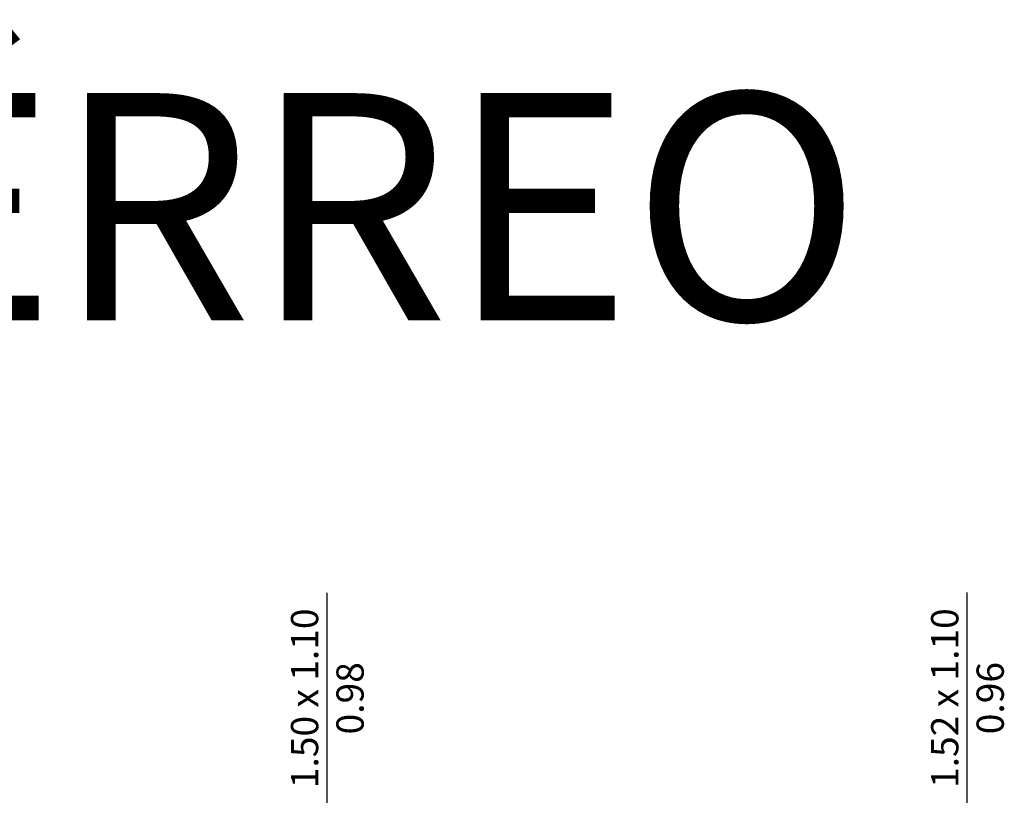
# Model space of a CAD drawing. Header units: inches. Extents: x 340 to 434, y 14 to 254.
# Tile 73 of 182: x 371.72 to 376.05, y 173.61 to 177.02. Entities that reach past the tile are written whole.
import ezdxf

# ---------------------------------------------------------------- set-up
doc = ezdxf.new("R2010")
doc.units = ezdxf.units.IN
doc.header["$MEASUREMENT"] = 0
doc.layers.add('TJ-TEXTO02', color=2, linetype='Continuous')
doc.layers.add('TJ-TEXTOESQUADRIA', color=200, linetype='Continuous')
doc.styles.get("Standard").update_dxf_attribs({"font": 'arial.ttf'})

msp = doc.modelspace()

# ---------------------------------------------------------------- linework, layer by layer
at = {"layer": 'TJ-TEXTOESQUADRIA', "color": 1}
for p, q in [((373.0701, 173.3134), (373.0701, 174.4976)), ((375.8888, 173.3142), (375.8888, 174.4984))]:
    msp.add_line(p, q, dxfattribs=at)

# ---------------------------------------------------------------- texts
at = {"layer": 'TJ-TEXTO02', "insert": (368.2766, 176.6976), "char_height": 1, "attachment_point": 1}
msp.add_mtext_dynamic_manual_height_columns('\\pxqc;TÉRREO', width=9.125203, gutter_width=1, heights=[0], dxfattribs=at)
at = {"layer": 'TJ-TEXTOESQUADRIA', "color": 1, "char_height": 0.12, "attachment_point": 1, "rotation": 90}
for s, insert in [('\\pxqc;1.50 x 1.10\\P0.98', (372.9112, 173.48)), ('\\pxqc;1.52 x 1.10\\P0.96', (375.73, 173.4808))]:
    msp.add_mtext_dynamic_manual_height_columns(s, width=1.10575, gutter_width=12.5, heights=[0], dxfattribs=dict(at, insert=insert))

doc.saveas('drawing.dxf')
